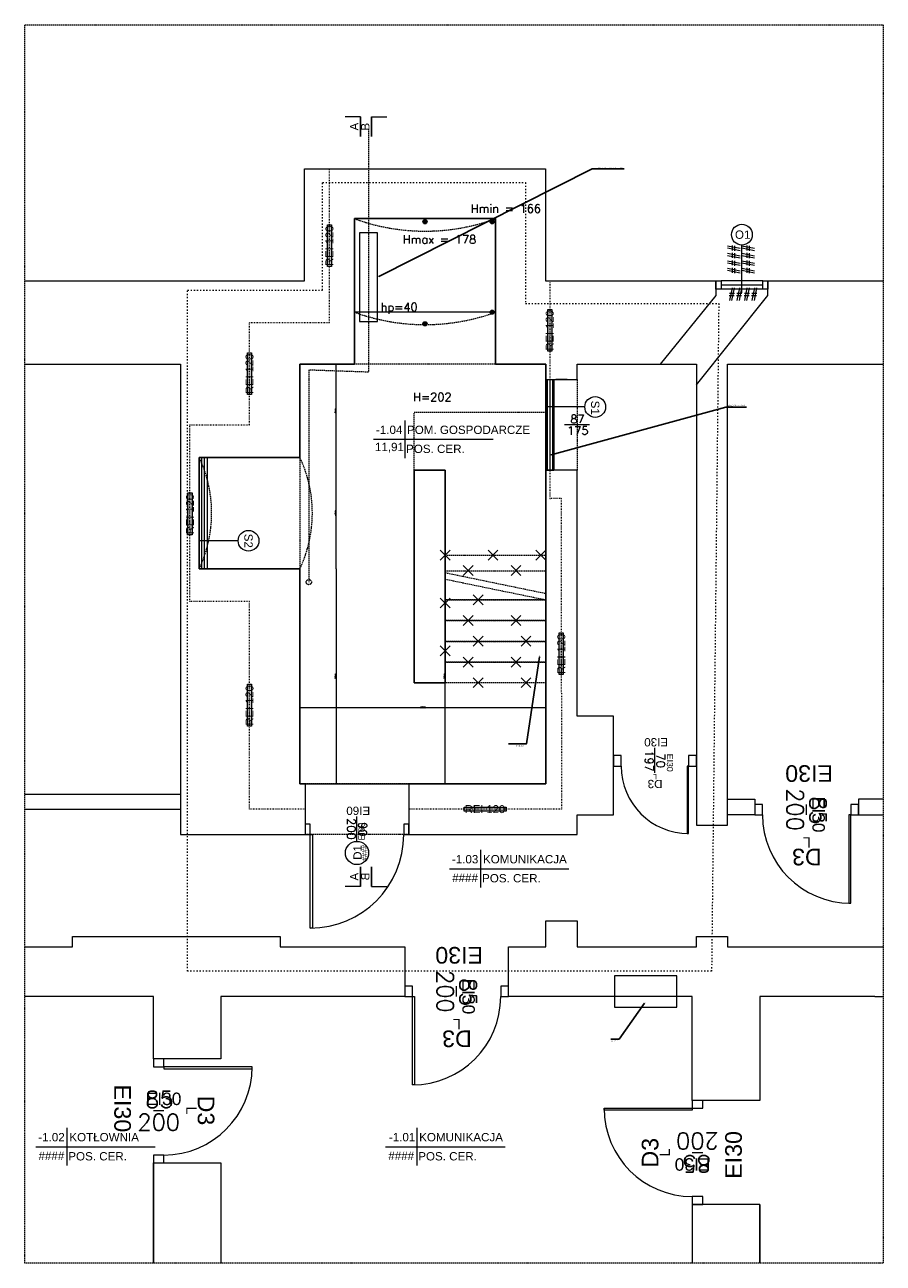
# Model space of a CAD drawing. Header units: centimetres. Extents: x -21702 to 25696, y -49270 to 6198.
# Tile 7 of 8: x 17426 to 25696, y -19465 to -7541. Entities that reach past the tile are written whole.
import ezdxf

# ---------------------------------------------------------------- set-up
doc = ezdxf.new("R2010")
doc.units = ezdxf.units.CM
doc.linetypes.add('DASHED', pattern=[19.05, 12.7, -6.35])
doc.linetypes.add('ISO03W100', pattern=[30, 12, -18])
doc.layers.get('0').update_dxf_attribs({"lineweight": 13})
doc.layers.add('!_NIEDRUKOWALNE', color=213, linetype='Continuous', lineweight=13, plot=False)
doc.layers.add('A_POWIERZCHNIE', color=142, linetype='Continuous', lineweight=13, plot=False)
for name, color, linetype, lineweight, true_color in [('0_ZAKRES_OPRACOWANIA', 7, 'DASHED', 35, 0x01bfff), ('A_WYBURZENIA', 7, 'DASHED', 13, 0x838383), ('INW_DRZWI', 7, 'Continuous', 13, 0x838383), ('INW_NIEWIDOCZNE', 7, 'DASHED', 5, 0x838383), ('INW_OPIS', 7, 'Continuous', 13, 0x838383), ('INW_OPIS_STOLARKA_DRZWIOWA', 7, 'Continuous', 13, 0x838383), ('INW_OPIS_STOLARKA_OKIENNA', 7, 'Continuous', 13, 0x838383), ('INW_WIDOKOWE', 7, 'Continuous', 13, 0x838383), ('INW_ŚCIANY  DZIAŁOWE', 7, 'Continuous', 35, 0x838383), ('INW_ŚCIANY KONSTRUKCYJNE', 7, 'Continuous', 70, 0x838383), ('PPOŻ_GRANICA STREFY', 7, 'Continuous', 13, 0xcc0403), ('S_WODA', 4, 'DASHED', 50, 0x00ffff)]:
    doc.layers.add(name, color=color, linetype=linetype, lineweight=lineweight, true_color=true_color)
for name, color, linetype, lineweight in [('A_DRZWI', 3, 'Continuous', 13), ('A_IZOLACJA TERMICZNA_WYPEŁNIENIE', 31, 'BATTING', 5), ('A_NIEWIDOCZNE', 166, 'DASHED', 5), ('A_OPIS', 241, 'Continuous', 13), ('A_OPIS_STOLARKA_DRZWIOWA', 241, 'Continuous', 13), ('A_WYMIARY WEWNĘTRZNE', 183, 'Continuous', 13), ('A_ŚCIANY  DZIAŁOWE', 231, 'Continuous', 35), ('A_ŚCIANY KONSTRUKCYJNE', 5, 'Continuous', 70), ('IE_SYMBOLE', 10, 'Continuous', 13), ('X_WIPEOUT', 252, 'Continuous', 5)]:
    doc.layers.add(name, color=color, linetype=linetype, lineweight=lineweight)
doc.styles.add('100 ROMANS', font='ROMANS.shx', dxfattribs={"width": 0.7, "height": 16})
doc.styles.add('1_50', font='arial.ttf')
doc.styles.add('50', font='romans__.ttf')
doc.styles.add('Millimeter Small', font='arial.ttf')
doc.linetypes.add('BATTING', pattern='A,0.00254,-2.54,[134,ltypeshp.shx,S=2.54,R=0,X=-2.54,Y=0],-5.08,[134,ltypeshp.shx,S=2.54,R=180,X=2.54,Y=0],-2.54', length=10.16254)

# ---------------------------------------------------------------- blocks, each defined once
blk = doc.blocks.new('_ArchTick')
at = {"color": 0, "linetype": 'ByBlock', "const_width": 0.15}
blk.add_lwpolyline([(-0.5, -0.5), (0.5, 0.5)], dxfattribs=at)

msp = doc.modelspace()

# ---------------------------------------------------------------- hatches: boundary and pattern name
at = {"layer": 'INW_OPIS', "lineweight": 18, "true_color": 0xe4e4e4}
for points in [[(21300, -9438), (21300, -9437), (21300, -9437), (21300, -9436), (21300, -9435), (21300, -9435), (21300, -9434), (21300, -9433), (21300, -9433), (21299, -9432), (21299, -9431), (21299, -9431), (21299, -9430), (21298, -9429), (21298, -9429), (21298, -9428), (21297, -9428), (21297, -9427), (21297, -9426), (21296, -9426), (21296, -9425), (21295, -9425), (21295, -9424), (21294, -9424), (21294, -9423), (21293, -9423), (21293, -9423), (21292, -9422), (21292, -9422), (21291, -9421), (21291, -9421), (21290, -9421), (21289, -9420), (21289, -9420), (21288, -9420), (21288, -9419), (21287, -9419), (21286, -9419), (21286, -9419), (21285, -9419), (21284, -9419), (21284, -9418), (21283, -9418), (21282, -9418), (21282, -9418), (21281, -9418), (21280, -9418), (21280, -9418), (21279, -9418), (21278, -9418), (21277, -9418), (21277, -9419), (21276, -9419), (21275, -9419), (21275, -9419), (21274, -9419), (21274, -9419), (21273, -9420), (21272, -9420), (21272, -9420), (21271, -9421), (21270, -9421), (21270, -9421), (21269, -9422), (21269, -9422), (21268, -9423), (21268, -9423), (21267, -9423), (21267, -9424), (21266, -9424), (21266, -9425), (21265, -9425), (21265, -9426), (21264, -9426), (21264, -9427), (21264, -9428), (21263, -9428), (21263, -9429), (21263, -9429), (21262, -9430), (21262, -9431), (21262, -9431), (21262, -9432), (21261, -9433), (21261, -9433), (21261, -9434), (21261, -9435), (21261, -9435), (21261, -9436), (21261, -9437), (21261, -9437), (21261, -9438), (21261, -9439), (21261, -9439), (21261, -9440), (21261, -9441), (21261, -9441), (21261, -9442), (21261, -9443), (21261, -9443), (21262, -9444), (21262, -9445), (21262, -9445), (21262, -9446), (21263, -9447), (21263, -9447), (21263, -9448), (21264, -9448), (21264, -9449), (21264, -9450), (21265, -9450), (21265, -9451), (21266, -9451), (21266, -9452), (21267, -9452), (21267, -9453), (21268, -9453), (21268, -9454), (21269, -9454), (21269, -9454), (21270, -9455), (21270, -9455), (21271, -9455), (21272, -9456), (21272, -9456), (21273, -9456), (21274, -9457), (21274, -9457), (21275, -9457), (21275, -9457), (21276, -9457), (21277, -9458), (21277, -9458), (21278, -9458), (21279, -9458), (21280, -9458), (21280, -9458), (21281, -9458), (21282, -9458), (21282, -9458), (21283, -9458), (21284, -9458), (21284, -9458), (21285, -9457), (21286, -9457), (21286, -9457), (21287, -9457), (21288, -9457), (21288, -9456), (21289, -9456), (21289, -9456), (21290, -9455), (21291, -9455), (21291, -9455), (21292, -9454), (21292, -9454), (21293, -9454), (21293, -9453), (21294, -9453), (21294, -9452), (21295, -9452), (21295, -9451), (21296, -9451), (21296, -9450), (21297, -9450), (21297, -9449), (21297, -9448), (21298, -9448), (21298, -9447), (21298, -9447), (21299, -9446), (21299, -9445), (21299, -9445), (21299, -9444), (21300, -9443), (21300, -9443), (21300, -9442), (21300, -9441), (21300, -9441), (21300, -9440), (21300, -9439), (21300, -9439)], [(21948, -9438), (21948, -9437), (21948, -9437), (21948, -9436), (21948, -9435), (21948, -9435), (21947, -9434), (21947, -9433), (21947, -9433), (21947, -9432), (21947, -9431), (21946, -9431), (21946, -9430), (21946, -9429), (21946, -9429), (21945, -9428), (21945, -9428), (21944, -9427), (21944, -9426), (21944, -9426), (21943, -9425), (21943, -9425), (21942, -9424), (21942, -9424), (21941, -9423), (21941, -9423), (21940, -9423), (21940, -9422), (21939, -9422), (21939, -9421), (21938, -9421), (21937, -9421), (21937, -9420), (21936, -9420), (21936, -9420), (21935, -9419), (21934, -9419), (21934, -9419), (21933, -9419), (21932, -9419), (21932, -9419), (21931, -9418), (21930, -9418), (21930, -9418), (21929, -9418), (21928, -9418), (21928, -9418), (21927, -9418), (21926, -9418), (21926, -9418), (21925, -9418), (21924, -9419), (21924, -9419), (21923, -9419), (21922, -9419), (21922, -9419), (21921, -9419), (21920, -9420), (21920, -9420), (21919, -9420), (21918, -9421), (21918, -9421), (21917, -9421), (21917, -9422), (21916, -9422), (21916, -9423), (21915, -9423), (21915, -9423), (21914, -9424), (21914, -9424), (21913, -9425), (21913, -9425), (21912, -9426), (21912, -9426), (21911, -9427), (21911, -9428), (21911, -9428), (21910, -9429), (21910, -9429), (21910, -9430), (21910, -9431), (21909, -9431), (21909, -9432), (21909, -9433), (21909, -9433), (21909, -9434), (21908, -9435), (21908, -9435), (21908, -9436), (21908, -9437), (21908, -9437), (21908, -9438), (21908, -9439), (21908, -9439), (21908, -9440), (21908, -9441), (21908, -9441), (21909, -9442), (21909, -9443), (21909, -9443), (21909, -9444), (21909, -9445), (21910, -9445), (21910, -9446), (21910, -9447), (21910, -9447), (21911, -9448), (21911, -9448), (21911, -9449), (21912, -9450), (21912, -9450), (21913, -9451), (21913, -9451), (21914, -9452), (21914, -9452), (21915, -9453), (21915, -9453), (21916, -9454), (21916, -9454), (21917, -9454), (21917, -9455), (21918, -9455), (21918, -9455), (21919, -9456), (21920, -9456), (21920, -9456), (21921, -9457), (21922, -9457), (21922, -9457), (21923, -9457), (21924, -9457), (21924, -9458), (21925, -9458), (21926, -9458), (21926, -9458), (21927, -9458), (21928, -9458), (21928, -9458), (21929, -9458), (21930, -9458), (21930, -9458), (21931, -9458), (21932, -9458), (21932, -9457), (21933, -9457), (21934, -9457), (21934, -9457), (21935, -9457), (21936, -9456), (21936, -9456), (21937, -9456), (21937, -9455), (21938, -9455), (21939, -9455), (21939, -9454), (21940, -9454), (21940, -9454), (21941, -9453), (21941, -9453), (21942, -9452), (21942, -9452), (21943, -9451), (21943, -9451), (21944, -9450), (21944, -9450), (21944, -9449), (21945, -9448), (21945, -9448), (21946, -9447), (21946, -9447), (21946, -9446), (21946, -9445), (21947, -9445), (21947, -9444), (21947, -9443), (21947, -9443), (21947, -9442), (21948, -9441), (21948, -9441), (21948, -9440), (21948, -9439), (21948, -9439)], [(21948, -10308), (21948, -10307), (21948, -10306), (21948, -10306), (21948, -10305), (21948, -10304), (21947, -10304), (21947, -10303), (21947, -10302), (21947, -10302), (21947, -10301), (21946, -10300), (21946, -10300), (21946, -10299), (21946, -10298), (21945, -10298), (21945, -10297), (21944, -10297), (21944, -10296), (21944, -10296), (21943, -10295), (21943, -10295), (21942, -10294), (21942, -10294), (21941, -10293), (21941, -10293), (21940, -10292), (21940, -10292), (21939, -10291), (21939, -10291), (21938, -10291), (21937, -10290), (21937, -10290), (21936, -10290), (21936, -10289), (21935, -10289), (21934, -10289), (21934, -10289), (21933, -10289), (21932, -10288), (21932, -10288), (21931, -10288), (21930, -10288), (21930, -10288), (21929, -10288), (21928, -10288), (21928, -10288), (21927, -10288), (21926, -10288), (21926, -10288), (21925, -10288), (21924, -10288), (21924, -10288), (21923, -10289), (21922, -10289), (21922, -10289), (21921, -10289), (21920, -10289), (21920, -10290), (21919, -10290), (21918, -10290), (21918, -10291), (21917, -10291), (21917, -10291), (21916, -10292), (21916, -10292), (21915, -10293), (21915, -10293), (21914, -10294), (21914, -10294), (21913, -10295), (21913, -10295), (21912, -10296), (21912, -10296), (21911, -10297), (21911, -10297), (21911, -10298), (21910, -10298), (21910, -10299), (21910, -10300), (21910, -10300), (21909, -10301), (21909, -10302), (21909, -10302), (21909, -10303), (21909, -10304), (21908, -10304), (21908, -10305), (21908, -10306), (21908, -10306), (21908, -10307), (21908, -10308), (21908, -10308), (21908, -10309), (21908, -10310), (21908, -10310), (21908, -10311), (21909, -10312), (21909, -10312), (21909, -10313), (21909, -10314), (21909, -10314), (21910, -10315), (21910, -10316), (21910, -10316), (21910, -10317), (21911, -10318), (21911, -10318), (21911, -10319), (21912, -10319), (21912, -10320), (21913, -10320), (21913, -10321), (21914, -10321), (21914, -10322), (21915, -10322), (21915, -10323), (21916, -10323), (21916, -10324), (21917, -10324), (21917, -10324), (21918, -10325), (21918, -10325), (21919, -10325), (21920, -10326), (21920, -10326), (21921, -10326), (21922, -10326), (21922, -10327), (21923, -10327), (21924, -10327), (21924, -10327), (21925, -10327), (21926, -10327), (21926, -10327), (21927, -10328), (21928, -10328), (21928, -10328), (21929, -10328), (21930, -10327), (21930, -10327), (21931, -10327), (21932, -10327), (21932, -10327), (21933, -10327), (21934, -10327), (21934, -10326), (21935, -10326), (21936, -10326), (21936, -10326), (21937, -10325), (21937, -10325), (21938, -10325), (21939, -10324), (21939, -10324), (21940, -10324), (21940, -10323), (21941, -10323), (21941, -10322), (21942, -10322), (21942, -10321), (21943, -10321), (21943, -10320), (21944, -10320), (21944, -10319), (21944, -10319), (21945, -10318), (21945, -10318), (21946, -10317), (21946, -10316), (21946, -10316), (21946, -10315), (21947, -10314), (21947, -10314), (21947, -10313), (21947, -10312), (21947, -10312), (21948, -10311), (21948, -10310), (21948, -10310), (21948, -10309), (21948, -10308)], [(21300, -10420), (21300, -10420), (21300, -10419), (21300, -10418), (21300, -10418), (21300, -10417), (21300, -10416), (21300, -10416), (21300, -10415), (21299, -10414), (21299, -10414), (21299, -10413), (21299, -10412), (21298, -10412), (21298, -10411), (21298, -10411), (21297, -10410), (21297, -10409), (21297, -10409), (21296, -10408), (21296, -10408), (21295, -10407), (21295, -10407), (21294, -10406), (21294, -10406), (21293, -10405), (21293, -10405), (21292, -10405), (21292, -10404), (21291, -10404), (21291, -10403), (21290, -10403), (21289, -10403), (21289, -10402), (21288, -10402), (21288, -10402), (21287, -10402), (21286, -10401), (21286, -10401), (21285, -10401), (21284, -10401), (21284, -10401), (21283, -10401), (21282, -10401), (21282, -10401), (21281, -10401), (21280, -10401), (21280, -10401), (21279, -10401), (21278, -10401), (21277, -10401), (21277, -10401), (21276, -10401), (21275, -10401), (21275, -10401), (21274, -10402), (21274, -10402), (21273, -10402), (21272, -10402), (21272, -10403), (21271, -10403), (21270, -10403), (21270, -10404), (21269, -10404), (21269, -10405), (21268, -10405), (21268, -10405), (21267, -10406), (21267, -10406), (21266, -10407), (21266, -10407), (21265, -10408), (21265, -10408), (21264, -10409), (21264, -10409), (21264, -10410), (21263, -10411), (21263, -10411), (21263, -10412), (21262, -10412), (21262, -10413), (21262, -10414), (21262, -10414), (21261, -10415), (21261, -10416), (21261, -10416), (21261, -10417), (21261, -10418), (21261, -10418), (21261, -10419), (21261, -10420), (21261, -10420), (21261, -10421), (21261, -10422), (21261, -10422), (21261, -10423), (21261, -10424), (21261, -10425), (21261, -10425), (21261, -10426), (21262, -10427), (21262, -10427), (21262, -10428), (21262, -10428), (21263, -10429), (21263, -10430), (21263, -10430), (21264, -10431), (21264, -10431), (21264, -10432), (21265, -10433), (21265, -10433), (21266, -10434), (21266, -10434), (21267, -10435), (21267, -10435), (21268, -10436), (21268, -10436), (21269, -10436), (21269, -10437), (21270, -10437), (21270, -10438), (21271, -10438), (21272, -10438), (21272, -10438), (21273, -10439), (21274, -10439), (21274, -10439), (21275, -10439), (21275, -10440), (21276, -10440), (21277, -10440), (21277, -10440), (21278, -10440), (21279, -10440), (21280, -10440), (21280, -10440), (21281, -10440), (21282, -10440), (21282, -10440), (21283, -10440), (21284, -10440), (21284, -10440), (21285, -10440), (21286, -10440), (21286, -10439), (21287, -10439), (21288, -10439), (21288, -10439), (21289, -10438), (21289, -10438), (21290, -10438), (21291, -10438), (21291, -10437), (21292, -10437), (21292, -10436), (21293, -10436), (21293, -10436), (21294, -10435), (21294, -10435), (21295, -10434), (21295, -10434), (21296, -10433), (21296, -10433), (21297, -10432), (21297, -10431), (21297, -10431), (21298, -10430), (21298, -10430), (21298, -10429), (21299, -10428), (21299, -10428), (21299, -10427), (21299, -10427), (21300, -10426), (21300, -10425), (21300, -10425), (21300, -10424), (21300, -10423), (21300, -10422), (21300, -10422), (21300, -10421)]]:
    msp.add_hatch(color=254, dxfattribs=at).paths.add_polyline_path(points, flags=0)
at = {"layer": 'X_WIPEOUT', "lineweight": 18, "true_color": 0xffffff}
for points in [[(20380, -9466), (20341, -9466), (20341, -9869), (20380, -9869)], [(22503, -10281), (22463, -10281), (22463, -10684), (22503, -10684)], [(19610, -10699), (19571, -10699), (19571, -11102), (19610, -11102)], [(19038, -12049), (18998, -12049), (18998, -12452), (19038, -12452)], [(22613, -13395), (22574, -13395), (22574, -13798), (22613, -13798)], [(19610, -13891), (19571, -13891), (19571, -14294), (19610, -14294)], [(22062, -15112), (22062, -15073), (21659, -15073), (21659, -15112)]]:
    msp.add_hatch(color=7, dxfattribs=at).paths.add_polyline_path(points, flags=0)

# ---------------------------------------------------------------- linework, layer by layer
at = {"layer": '!_NIEDRUKOWALNE', "lineweight": 18}
for p, q in [((22652, -10958), (22540, -10958)), ((22652, -11828), (22540, -11828))]:
    msp.add_line(p, q, dxfattribs=at)
at = {"layer": '!_NIEDRUKOWALNE', "color": 254, "lineweight": 18, "true_color": 0xe4e4e4}
for p in [(19186, -11708), (19106, -11758)]:
    msp.add_line(p, (19106, -11708), dxfattribs=at)
at = {"color": 0, "linetype": 'ByBlock', "lineweight": 18}
for p, q in [((20660, -8428), (20511, -8428)), ((20660, -8428), (20660, -8616)), ((20660, -8616), (20660, -8428)), ((20766, -8428), (20766, -8616)), ((20766, -8616), (20766, -8428)), ((20766, -8428), (20915, -8428)), ((24084, -10008), (24134, -10008)), ((24084, -10088), (24084, -10008)), ((24534, -10008), (24134, -10008)), ((24134, -10008), (24134, -10088)), ((24534, -10008), (24584, -10008)), ((24534, -10088), (24534, -10008)), ((24584, -10008), (24584, -10088)), ((24134, -10088), (24084, -10088)), ((24534, -10048), (24134, -10048)), ((24534, -10088), (24134, -10088)), ((24584, -10088), (24534, -10088)), ((22821, -11221), (22446, -11221)), ((19481, -12509), (19106, -12509)), ((21523, -12695), (21428, -12600)), ((21523, -12600), (21428, -12695)), ((21984, -12695), (21889, -12600)), ((21984, -12600), (21889, -12695)), ((22444, -12695), (22350, -12600)), ((22444, -12600), (22350, -12695)), ((21744, -12843), (21649, -12748)), ((21744, -12748), (21649, -12843)), ((22205, -12843), (22110, -12748)), ((22205, -12748), (22110, -12843)), ((21428, -13156), (21523, -13061)), ((21523, -13156), (21428, -13061)), ((21841, -13125), (21746, -13030)), ((21841, -13030), (21746, -13125)), ((21744, -13325), (21649, -13230)), ((21744, -13230), (21649, -13325)), ((22205, -13325), (22110, -13230)), ((22205, -13230), (22110, -13325)), ((21841, -13523), (21746, -13428)), ((21841, -13428), (21746, -13523)), ((22302, -13523), (22207, -13428)), ((22302, -13428), (22207, -13523)), ((21428, -13616), (21523, -13522)), ((21523, -13616), (21428, -13522)), ((21744, -13725), (21649, -13630)), ((21744, -13630), (21649, -13725)), ((22205, -13725), (22110, -13630)), ((22205, -13630), (22110, -13725)), ((21841, -13923), (21746, -13828)), ((21841, -13828), (21746, -13923)), ((22302, -13923), (22207, -13828)), ((22302, -13828), (22207, -13923)), ((23171, -14578), (23096, -14578)), ((23096, -14578), (23096, -14678)), ((23171, -14678), (23171, -14578)), ((23896, -14578), (23821, -14578)), ((23821, -14578), (23821, -14678)), ((23896, -14678), (23896, -14578)), ((23096, -14678), (23171, -14678)), ((23821, -14678), (23806, -14678)), ((23806, -14678), (23806, -15328)), ((23821, -15328), (23821, -14678)), ((23821, -14678), (23896, -14678)), ((24532, -15048), (24457, -15048)), ((24457, -15048), (24457, -15148)), ((24532, -15148), (24532, -15048)), ((25457, -15048), (25382, -15048)), ((25382, -15048), (25382, -15148)), ((25457, -15148), (25457, -15048)), ((20176, -15238), (20126, -15238)), ((20126, -15238), (20126, -15338)), ((20176, -15338), (20176, -15238)), ((21126, -15238), (21076, -15238)), ((21076, -15238), (21076, -15338)), ((21126, -15338), (21126, -15238)), ((24457, -15148), (24532, -15148)), ((25382, -15148), (25363, -15148)), ((25363, -15148), (25363, -15998)), ((25382, -15998), (25382, -15148)), ((25382, -15148), (25457, -15148)), ((20126, -15338), (20176, -15338)), ((20176, -15338), (20196, -15338)), ((20176, -16238), (20176, -15338)), ((20196, -15338), (20196, -16238)), ((21076, -15338), (21126, -15338)), ((23806, -15328), (23821, -15328)), ((20660, -15838), (20660, -15649)), ((20660, -15649), (20660, -15838)), ((20766, -15838), (20766, -15649)), ((20766, -15649), (20766, -15838)), ((20660, -15838), (20511, -15838)), ((20766, -15838), (20915, -15838)), ((25363, -15998), (25382, -15998)), ((20196, -16238), (20176, -16238)), ((21161, -16798), (21086, -16798)), ((21086, -16798), (21086, -16898)), ((21161, -16898), (21161, -16798)), ((22086, -16798), (22011, -16798)), ((22011, -16798), (22011, -16898)), ((22086, -16898), (22086, -16798)), ((21086, -16898), (21161, -16898)), ((21161, -16898), (21179, -16898)), ((21161, -17748), (21161, -16898)), ((21179, -16898), (21179, -17748)), ((22011, -16898), (22086, -16898)), ((18766, -17498), (18666, -17498)), ((18666, -17498), (18666, -17573)), ((18766, -17573), (18766, -17498)), ((18666, -17573), (18766, -17573)), ((18766, -17573), (18766, -17592)), ((19616, -17573), (18766, -17573)), ((18766, -17592), (19616, -17592)), ((19616, -17592), (19616, -17573)), ((21179, -17748), (21161, -17748)), ((23006, -17992), (23006, -17973)), ((23006, -17973), (23856, -17973)), ((23856, -17992), (23006, -17992)), ((23856, -17898), (23856, -17973)), ((23956, -17898), (23856, -17898)), ((23856, -17973), (23856, -17992)), ((23856, -17973), (23956, -17973)), ((23956, -17973), (23956, -17898)), ((18766, -18423), (18666, -18423)), ((18666, -18423), (18666, -18498)), ((18766, -18498), (18766, -18423)), ((18666, -18498), (18766, -18498)), ((23856, -18823), (23856, -18898)), ((23956, -18823), (23856, -18823)), ((23956, -18898), (23956, -18823)), ((23856, -18898), (23956, -18898))]:
    msp.add_line(p, q, dxfattribs=at)
at = {"color": 0, "linetype": 'Continuous', "lineweight": 18}
for p, q in [((21086, -11352), (21086, -11713)), ((20785, -11532), (21937, -11532)), ((21817, -15486), (21817, -15847)), ((21516, -15667), (22668, -15667)), ((17832, -18162), (17832, -18523)), ((21202, -18162), (21202, -18523)), ((17531, -18343), (18683, -18343)), ((20901, -18343), (22053, -18343))]:
    msp.add_line(p, q, dxfattribs=at)
at = {"color": 0, "linetype": 'ByBlock', "lineweight": 18}
for centre in [(22921, -11221), (19581, -12509)]:
    msp.add_circle(centre, 100, dxfattribs=at)
for centre, radius, start, end in [((23821, -14678), 650, 180, 270), ((25382, -15148), 850, 180, 270), ((20176, -15338), 900, 270, 0), ((21161, -16898), 850, 270, 0), ((18766, -17573), 850, 270, 0), ((23856, -17973), 850, 180, 270)]:
    msp.add_arc(centre, radius, start, end, dxfattribs=at)
at = {"layer": '0_ZAKRES_OPRACOWANIA', "color": 254, "linetype": 'ISO03W100', "lineweight": 18, "true_color": 0xe4e4e4}
for p, q in [((20295, -10096), (20295, -9061)), ((20295, -9061), (22249, -9061)), ((22249, -9061), (22249, -10225)), ((18994, -16654), (18994, -10096)), ((18994, -10096), (20295, -10096)), ((22249, -10225), (24111, -10225)), ((24111, -10225), (24042, -16654)), ((24042, -16654), (18994, -16654))]:
    msp.add_line(p, q, dxfattribs=at)
at = {"layer": 'A_IZOLACJA TERMICZNA_WYPEŁNIENIE', "color": 254, "lineweight": 18, "ltscale": 0.25, "true_color": 0xe4e4e4}
msp.add_line((22483, -10958), (22483, -11828), dxfattribs=at)
at = {"layer": 'A_IZOLACJA TERMICZNA_WYPEŁNIENIE', "color": 254, "lineweight": 18, "ltscale": 0.24, "true_color": 0xe4e4e4}
msp.add_line((19131, -12778), (19131, -11708), dxfattribs=at)
at = {"layer": 'A_NIEWIDOCZNE', "color": 254, "lineweight": 18, "true_color": 0xe4e4e4}
for p, q in [((17426, -7541), (25696, -7541)), ((17426, -19465), (17426, -7541)), ((25696, -7541), (25696, -19465)), ((21126, -14848), (20126, -14848)), ((21126, -15338), (20126, -15338)), ((25696, -19465), (17426, -19465))]:
    msp.add_line(p, q, dxfattribs=at)
at = {"layer": 'A_OPIS', "color": 254, "linetype": 'ByBlock', "lineweight": -2, "true_color": 0xe4e4e4}
for points in [[(20836, -9966), (22891, -8928), (22891, -8928), (22910, -8928)], [(22910, -8928), (23200, -8928)], [(22498, -11682), (24178, -11222), (24178, -11222), (24197, -11222)], [(24197, -11222), (24379, -11222)], [(22385, -13625), (22259, -14464), (22239, -14464)], [(22239, -14464), (22087, -14464)]]:
    msp.add_lwpolyline(points, dxfattribs=at)
at = {"layer": 'A_OPIS', "color": 254, "lineweight": 18, "true_color": 0xe4e4e4}
for points in [[(20837, -9968), (20822, -9972), (20834, -9963)], [(22498, -11685), (22483, -11686), (22497, -11680)], [(22383, -13625), (22388, -13610), (22388, -13625)]]:
    msp.add_solid(points, dxfattribs=at)
at = {"layer": 'A_OPIS_STOLARKA_DRZWIOWA', "lineweight": 18}
msp.add_line((20626, -15403), (20626, -15163), dxfattribs=at)
msp.add_circle((20626, -15515), 112, dxfattribs=at)
at = {"layer": 'A_POWIERZCHNIE', "color": 254, "lineweight": 18, "true_color": 0xe4e4e4}
for p, q in [((21961, -9408), (20601, -9408)), ((20601, -9408), (20601, -10808)), ((21961, -10808), (21961, -9408)), ((20601, -10808), (20076, -10808)), ((20076, -10808), (20076, -11708)), ((22446, -10808), (21961, -10808)), ((22446, -14848), (22446, -10808)), ((20076, -11708), (19106, -11708)), ((19106, -11708), (19106, -12778)), ((21176, -11828), (21476, -11828)), ((21176, -13878), (21176, -11828)), ((21476, -11828), (21476, -13878)), ((19106, -12778), (20076, -12778)), ((20076, -12778), (20076, -14848)), ((21476, -13878), (21176, -13878)), ((20076, -14848), (22446, -14848))]:
    msp.add_line(p, q, dxfattribs=at)
at = {"layer": 'A_WYBURZENIA', "color": 254, "lineweight": 18, "true_color": 0xe4e4e4}
for p, q in [((21476, -12648), (22446, -12648)), ((21476, -12798), (22446, -12798)), ((21476, -12816), (22446, -13016)), ((21476, -12878), (22446, -13078)), ((21476, -13078), (21476, -12878)), ((22446, -13078), (21476, -13078)), ((21476, -13078), (22446, -13078)), ((21476, -13278), (21476, -13078)), ((22446, -13078), (22446, -13278)), ((22446, -13278), (21476, -13278)), ((21476, -13278), (22446, -13278)), ((21476, -13478), (21476, -13278)), ((22446, -13278), (22446, -13478)), ((22446, -13478), (21476, -13478)), ((21476, -13478), (22446, -13478)), ((21476, -13678), (21476, -13478)), ((22446, -13478), (22446, -13678)), ((22446, -13678), (21476, -13678)), ((21476, -13678), (22446, -13678)), ((21476, -13878), (21476, -13678)), ((22446, -13678), (22446, -13878)), ((22446, -13878), (21476, -13878))]:
    msp.add_line(p, q, dxfattribs=at)
at = {"layer": 'A_WYMIARY WEWNĘTRZNE', "color": 254, "lineweight": 18, "true_color": 0xe4e4e4}
for p, q in [((20422, -10808), (20428, -10808)), ((20426, -11708), (20426, -10808)), ((20422, -11708), (20428, -11708)), ((20422, -11708), (20428, -11708)), ((20426, -12778), (20426, -11708)), ((20422, -12778), (20428, -12778)), ((20422, -12778), (20428, -12778)), ((20426, -12778), (20426, -14848)), ((21472, -12778), (21478, -12778)), ((21476, -14848), (21476, -12778)), ((22446, -14119), (20075, -14119)), ((20076, -14119), (20076, -14117)), ((22446, -14119), (22446, -14117)), ((20422, -14848), (20428, -14848)), ((21472, -14848), (21478, -14848))]:
    msp.add_line(p, q, dxfattribs=at)
at = {"layer": 'A_ŚCIANY  DZIAŁOWE', "color": 254, "lineweight": 18, "true_color": 0xe4e4e4}
for p, q in [((22446, -10958), (22521, -10958)), ((22446, -10958), (22446, -11828)), ((22458, -10958), (22458, -11828)), ((22508, -10958), (22508, -11828)), ((22521, -10958), (22521, -11828)), ((19156, -12778), (19156, -11708)), ((19186, -12778), (19186, -11708)), ((22446, -11828), (22521, -11828))]:
    msp.add_line(p, q, dxfattribs=at)
at = {"layer": 'A_ŚCIANY KONSTRUKCYJNE', "color": 254, "lineweight": 18, "true_color": 0xe4e4e4}
for p, q in [((20126, -14848), (20126, -15338)), ((21126, -14848), (21126, -15338))]:
    msp.add_line(p, q, dxfattribs=at)
at = {"layer": 'Defpoints', "lineweight": 18}
for p, q in [((24957, -15148), (24957, -15048)), ((21586, -16898), (21586, -16798)), ((18766, -17998), (18666, -17998)), ((23856, -18398), (23956, -18398))]:
    msp.add_line(p, q, dxfattribs=at)
at = {"layer": 'IE_SYMBOLE', "color": 254, "lineweight": 18, "true_color": 0xe4e4e4}
for p, q in [((23706, -16698), (23106, -16698)), ((23106, -16698), (23106, -16998)), ((23706, -16998), (23706, -16698)), ((23106, -16998), (23706, -16998))]:
    msp.add_line(p, q, dxfattribs=at)
at = {"layer": 'INW_NIEWIDOCZNE', "color": 254, "lineweight": 18, "true_color": 0xe4e4e4}
for p, q in [((21961, -10808), (20601, -10808)), ((22446, -10958), (22446, -11353)), ((22746, -10958), (22746, -11828)), ((21176, -11828), (21176, -11273)), ((22447, -11273), (21177, -11273)), ((22446, -11353), (22446, -11828)), ((20076, -11708), (20076, -12778))]:
    msp.add_line(p, q, dxfattribs=at)
for centre, radius, start, end in [((21281, -7541), 1987, 249.984, 290.016), ((21281, -8441), 1987, 249.984, 290.016), ((17973, -12243), 1253, 334.7157, 25.2843), ((18943, -12243), 1253, 334.7157, 25.2843)]:
    msp.add_arc(centre, radius, start, end, dxfattribs=at)
at = {"layer": 'INW_OPIS', "color": 254, "linetype": 'ByBlock', "lineweight": -2, "true_color": 0xe4e4e4}
for points in [[(23397, -16960), (23151, -17307), (23151, -17307)], [(23151, -17307), (23072, -17307)]]:
    msp.add_lwpolyline(points, dxfattribs=at)
at = {"layer": 'INW_OPIS', "color": 254, "lineweight": 18, "true_color": 0xe4e4e4}
for centre in [(21281, -9438), (21928, -9438), (21928, -10308), (21281, -10420)]:
    msp.add_circle(centre, 19.8, dxfattribs=at)
msp.add_solid([(23395, -16959), (23406, -16948), (23399, -16961)], dxfattribs=at)
at = {"layer": 'INW_OPIS_STOLARKA_DRZWIOWA', "lineweight": 18}
for p, q in [((22866, -11393), (22626, -11393)), ((23496, -14743), (23496, -14503))]:
    msp.add_line(p, q, dxfattribs=at)
at = {"layer": 'INW_OPIS_STOLARKA_OKIENNA', "lineweight": 18}
msp.add_line((24334, -10122), (24334, -9662), dxfattribs=at)
msp.add_circle((24334, -9562), 100, dxfattribs=at)
at = {"layer": 'INW_WIDOKOWE', "color": 254, "lineweight": 18, "true_color": 0xe4e4e4}
for p, q in [((21961, -10308), (20601, -10308)), ((23546, -10808), (23896, -10808)), ((23896, -10808), (23896, -11008))]:
    msp.add_line(p, q, dxfattribs=at)
at = {"layer": 'INW_ŚCIANY  DZIAŁOWE', "color": 254, "lineweight": 18, "true_color": 0xe4e4e4}
for p, q in [((17426, -14948), (18926, -14948)), ((18926, -14948), (18926, -15098)), ((24196, -14998), (24457, -14998)), ((24457, -14998), (24457, -15148)), ((25696, -14998), (25457, -14998)), ((25457, -14998), (25457, -15148)), ((18926, -15098), (17426, -15098)), ((24457, -15148), (24196, -15148)), ((25457, -15148), (25696, -15148))]:
    msp.add_line(p, q, dxfattribs=at)
at = {"layer": 'INW_ŚCIANY KONSTRUKCYJNE', "color": 254, "lineweight": 18, "true_color": 0xe4e4e4}
for p, q in [((20121, -10008), (20121, -8928)), ((20121, -8928), (22441, -8928)), ((22441, -8928), (22441, -10008)), ((20601, -10808), (20601, -9408)), ((20601, -9408), (21961, -9408)), ((21961, -9408), (21961, -10808)), ((17426, -10008), (20121, -10008)), ((22441, -10008), (24084, -10008)), ((24084, -10008), (24084, -10147)), ((24584, -10147), (24584, -10008)), ((24584, -10008), (25696, -10008)), ((24084, -10147), (23546, -10808)), ((23896, -11008), (24584, -10147)), ((17426, -10808), (18926, -10808)), ((18926, -10808), (18926, -15338)), ((20076, -11708), (20076, -10808)), ((20076, -10808), (20601, -10808)), ((21961, -10808), (22446, -10808)), ((22446, -10808), (22446, -10958)), ((22746, -10958), (22746, -10808)), ((22746, -10808), (23546, -10808)), ((24196, -15248), (24196, -10808)), ((24196, -10808), (25696, -10808)), ((22446, -10958), (22746, -10958)), ((23896, -11008), (23896, -15248)), ((19106, -12778), (19106, -11708)), ((19106, -11708), (20076, -11708)), ((21176, -11828), (21176, -13878)), ((21476, -11828), (21176, -11828)), ((21476, -13878), (21476, -11828)), ((22746, -11828), (22446, -11828)), ((22446, -11828), (22446, -14848)), ((22746, -14198), (22746, -11828)), ((20076, -12778), (19106, -12778)), ((20076, -14848), (20076, -12778)), ((21176, -13878), (21476, -13878)), ((23096, -14198), (22746, -14198)), ((23096, -15148), (23096, -14198)), ((20126, -14848), (20076, -14848)), ((22446, -14848), (21126, -14848)), ((22746, -15338), (22746, -15148)), ((22746, -15148), (23096, -15148)), ((23896, -15248), (24196, -15248)), ((18926, -15338), (20126, -15338)), ((21126, -15338), (22746, -15338)), ((22446, -16418), (22446, -16168)), ((22446, -16168), (22746, -16168)), ((22746, -16168), (22746, -16418)), ((17886, -16418), (17886, -16318)), ((17886, -16318), (19886, -16318)), ((19886, -16318), (19886, -16418)), ((23896, -16418), (23896, -16318)), ((23896, -16318), (24196, -16318)), ((24196, -16318), (24196, -16418)), ((17426, -16418), (17886, -16418)), ((19886, -16418), (21086, -16418)), ((21086, -16418), (21086, -16898)), ((22086, -16898), (22086, -16418)), ((22086, -16418), (22446, -16418)), ((22746, -16418), (23896, -16418)), ((24196, -16418), (25615, -16418)), ((25615, -16418), (25696, -16418)), ((18666, -16898), (17426, -16898)), ((18666, -17498), (18666, -16898)), ((21086, -16898), (19316, -16898)), ((19316, -16898), (19316, -17498)), ((23856, -16898), (22086, -16898)), ((23856, -17898), (23856, -16898)), ((25615, -16898), (24506, -16898)), ((24506, -16898), (24506, -17898)), ((25615, -16898), (25696, -16898)), ((19316, -17498), (18666, -17498)), ((24506, -17898), (23856, -17898)), ((18666, -18498), (18666, -19465)), ((18666, -19461), (18666, -18498)), ((18666, -18498), (19316, -18498)), ((19316, -18498), (19316, -19465)), ((19316, -18498), (19316, -19461)), ((23856, -18898), (23856, -19465)), ((24506, -18898), (23856, -18898)), ((23856, -18898), (23856, -19461)), ((24506, -18898), (24506, -19465)), ((24506, -19461), (24506, -18898))]:
    msp.add_line(p, q, dxfattribs=at)
at = {"layer": 'PPOŻ_GRANICA STREFY', "color": 254, "linetype": 'ISO03W100', "lineweight": 18, "ltscale": 0.5, "true_color": 0xe4e4e4}
for p, q in [((20361, -10408), (20361, -8928)), ((22483, -10008), (22483, -10958)), ((19591, -11393), (19591, -10408)), ((19591, -10408), (20361, -10408)), ((22483, -10958), (22483, -12101)), ((19016, -13093), (19016, -11393)), ((19016, -11393), (19591, -11393)), ((22483, -12101), (22591, -12098)), ((22591, -12098), (22592, -12101)), ((22592, -12101), (22596, -15093)), ((19591, -13093), (19016, -13093)), ((19591, -15093), (19591, -13093)), ((20126, -15093), (19591, -15093)), ((22596, -15093), (21126, -15093))]:
    msp.add_line(p, q, dxfattribs=at)
at = {"layer": 'S_WODA', "color": 254, "lineweight": 18, "true_color": 0xe4e4e4}
for p, q in [((20736, -8542), (20736, -10886)), ((20736, -10886), (20162, -10866)), ((20162, -10866), (20162, -12907))]:
    msp.add_line(p, q, dxfattribs=at)
at = {"layer": 'S_WODA', "color": 254, "linetype": 'Continuous', "lineweight": 18, "true_color": 0xe4e4e4}
for p, q in [((20822, -9546), (20649, -9546)), ((20649, -9546), (20649, -10398)), ((20822, -10398), (20822, -9546)), ((20649, -10398), (20822, -10398))]:
    msp.add_line(p, q, dxfattribs=at)
at = {"layer": 'S_WODA', "color": 254, "lineweight": 18, "true_color": 0xe4e4e4}
msp.add_circle((20162, -12907), 25, dxfattribs=at)
at = {"layer": 'X_WIPEOUT', "color": 7, "lineweight": 18, "true_color": 0xffffff}
for p, q in [((20341, -9466), (20380, -9466)), ((20341, -9869), (20341, -9466)), ((20380, -9466), (20380, -9869)), ((20380, -9869), (20341, -9869)), ((22463, -10281), (22503, -10281)), ((22463, -10684), (22463, -10281)), ((22503, -10281), (22503, -10684)), ((19571, -10699), (19610, -10699)), ((19571, -11102), (19571, -10699)), ((19610, -10699), (19610, -11102)), ((22503, -10684), (22463, -10684)), ((19610, -11102), (19571, -11102)), ((18998, -12049), (19038, -12049)), ((18998, -12452), (18998, -12049)), ((19038, -12049), (19038, -12452)), ((19038, -12452), (18998, -12452)), ((22574, -13395), (22613, -13395)), ((22574, -13798), (22574, -13395)), ((22613, -13395), (22613, -13798)), ((22613, -13798), (22574, -13798)), ((19571, -13891), (19610, -13891)), ((19571, -14294), (19571, -13891)), ((19610, -13891), (19610, -14294)), ((19610, -14294), (19571, -14294)), ((21659, -15112), (21659, -15073)), ((21659, -15073), (22062, -15073)), ((22062, -15112), (21659, -15112)), ((22062, -15073), (22062, -15112))]:
    msp.add_line(p, q, dxfattribs=at)

# ---------------------------------------------------------------- block references
at = {"layer": 'A_WYMIARY WEWNĘTRZNE', "color": 254, "lineweight": 18, "true_color": 0xe4e4e4, "xscale": 3, "yscale": 3, "zscale": 3}
for p, rotation in [((20426, -10808), 90), ((20426, -11708), 270), ((20426, -11708), 90), ((20426, -12778), 90), ((20426, -12778), 270), ((21476, -12778), 90), ((20076, -14119), 180), ((20426, -14848), 270), ((21476, -14848), 270)]:
    msp.add_blockref('_ArchTick', p, dxfattribs=dict(at, rotation=rotation))
msp.add_blockref('_ArchTick', (22446, -14119), dxfattribs=at)

# ---------------------------------------------------------------- texts
at = {"color": 0, "style": 'Millimeter Small'}
for s, height, rotation, p in [('A', 80, 90, (20640, -8559)), ('B', 80, 90, (20746, -8560)), ('REI 120', 76.8, 90, (20399, -9863)), ('REI 120', 76.8, 90, (22521, -10678)), ('REI 120', 76.8, 90, (19629, -11096)), ('S1', 80, 270, (22881, -11160)), ('REI 120', 76.8, 90, (19056, -12446)), ('S2', 80, 270, (19541, -12441)), ('REI 120', 76.8, 90, (22632, -13792)), ('REI 120', 76.8, 90, (19629, -14288))]:
    msp.add_text(s, height=height, rotation=rotation, dxfattribs=at).set_placement(p)
for s, height, p in [('-1.04', 80, (20809, -11481)), ('POM. GOSPODARCZE', 80, (21108, -11481)), ('POS. CER.', 80, (21099, -11664)), ('REI 120', 76.8, (21665, -15131)), ('-1.03', 80, (21540, -15615)), ('KOMUNIKACJA', 80, (21840, -15615)), ('POS. CER.', 80, (21831, -15798)), ('-1.02', 80, (17556, -18291)), ('KOTŁOWNIA', 80, (17855, -18291)), ('-1.01', 80, (20933, -18291)), ('KOMUNIKACJA', 80, (21225, -18291)), ('POS. CER.', 80, (17845, -18475)), ('POS. CER.', 80, (21216, -18475))]:
    msp.add_text(s, height=height, dxfattribs=at).set_placement(p)
at = {"color": 5, "true_color": 0x0000ff, "style": 'Millimeter Small'}
for s, p in [('11,91', (20799, -11646)), ('####', (21543, -15794)), ('####', (17558, -18470)), ('####', (20928, -18470))]:
    msp.add_text(s, height=80, dxfattribs=at).set_placement(p)
at = {"color": 0, "extrusion": (0, 0, -1), "style": 'Millimeter Small'}
for s, p in [('A', (-20640, -15706)), ('B', (-20746, -15705))]:
    msp.add_text(s, height=80, rotation=270, dxfattribs=at).set_placement(p)
at = {"layer": 'A_DRZWI', "color": 254, "true_color": 0xe4e4e4, "style": 'Millimeter Small'}
msp.add_text('EI60', height=60, rotation=90, dxfattribs=at).set_placement((20700, -15395))
at = {"layer": 'A_OPIS', "color": 254, "lineweight": 18, "true_color": 0xe4e4e4, "char_height": 8, "attachment_point": 1, "style": '1_50'}
for s, insert in [('{\\fHelvetica Neue;ISTNEIJACY ZESTAW WODOMIERZOWY (GŁÓWNY)}', (22915, -8916)), ('{\\fHelvetica Neue;ZAPŁYTOWANIE ISTNIEJĄCEGO}\\P{\\fHelvetica Neue;OTWORU}', (24202, -11199))]:
    msp.add_mtext(s, dxfattribs=dict(at, insert=insert))
at = {"layer": 'A_OPIS', "color": 254, "lineweight": 18, "true_color": 0xe4e4e4, "insert": (22234, -14487), "char_height": 8, "attachment_point": 1, "rotation": 180, "style": '1_50'}
msp.add_mtext('{\\fHelvetica Neue;WYBURZENIE}\\P{\\fHelvetica Neue;NIECZYNNYCH SCHODÓW}', dxfattribs=at)
at = {"layer": 'A_OPIS_STOLARKA_DRZWIOWA'}
for s, height, rotation, style, p in [('EI60', 80, 180, 'Millimeter Small', (20753, -15069)), ('200', 80, 270, '100 ROMANS', (20531, -15180)), ('90', 80, 270, '100 ROMANS', (20641, -15218)), ('D1', 80, 90, 'Millimeter Small', (20671, -15581)), ('####', 50, 90, 'Millimeter Small', (20725, -15593))]:
    msp.add_text(s, height=height, rotation=rotation, dxfattribs=dict(at, style=style)).set_placement(p)
at = {"layer": 'A_WYMIARY WEWNĘTRZNE', "color": 254, "lineweight": 18, "true_color": 0xe4e4e4, "char_height": 8, "attachment_point": 5, "rotation": 90, "style": '50'}
for s, insert in [('\\A1;900.00', (20419, -11258)), ('\\A1;1070.00', (20419, -12243)), ('\\A1;2070.00', (20419, -13813)), ('\\A1;2070.00', (21469, -13813))]:
    msp.add_mtext(s, dxfattribs=dict(at, insert=insert))
at = {"layer": 'A_WYMIARY WEWNĘTRZNE', "color": 254, "lineweight": 18, "true_color": 0xe4e4e4, "insert": (21261, -14113), "char_height": 8, "attachment_point": 5, "style": '50'}
msp.add_mtext('\\A1;2370.00', dxfattribs=at)
at = {"layer": 'INW_DRZWI', "color": 254, "true_color": 0xe4e4e4}
for s, height, rotation, style, p in [('EI30', 80, 180, 'Millimeter Small', (23623, -14409)), ('EI30', 60, 270, 'Millimeter Small', (23611, -14560)), ('L', 50, 180, 'Millimeter Small', (23516, -14755)), ('EI30', 160, 180, 'Millimeter Small', (25211, -14670)), ('D3', 80, 180, 'Millimeter Small', (23569, -14811)), ('200', 160, 270, '100 ROMANS', (24767, -14892)), ('85', 160, 270, '100 ROMANS', (24987, -14969)), ('EI30', 120, 270, 'Millimeter Small', (25013, -14973)), ('L', 100, 180, 'Millimeter Small', (24998, -15363)), ('D3', 160, 180, 'Millimeter Small', (25103, -15474)), ('EI30', 160, 180, 'Millimeter Small', (21840, -16420)), ('200', 160, 270, '100 ROMANS', (21396, -16642)), ('85', 160, 270, '100 ROMANS', (21616, -16718)), ('EI30', 120, 270, 'Millimeter Small', (21641, -16723)), ('L', 100, 180, 'Millimeter Small', (21627, -17113)), ('D3', 160, 180, 'Millimeter Small', (21732, -17224)), ('EI30', 160, 270, 'Millimeter Small', (18288, -17744)), ('D3', 160, 270, 'Millimeter Small', (19092, -17851)), ('L', 100, 270, 'Millimeter Small', (18981, -17956)), ('200', 160, 180, '100 ROMANS', (24111, -18208)), ('EI30', 160, 90, 'Millimeter Small', (24333, -18652)), ('D3', 160, 90, 'Millimeter Small', (23529, -18544)), ('L', 100, 90, 'Millimeter Small', (23641, -18439)), ('EI30', 120, 180, 'Millimeter Small', (24031, -18454)), ('85', 160, 180, '100 ROMANS', (24035, -18428))]:
    msp.add_text(s, height=height, rotation=rotation, dxfattribs=dict(at, style=style)).set_placement(p)
for s, height, style, p in [('85', 160, '100 ROMANS', (18586, -17968)), ('EI30', 120, 'Millimeter Small', (18590, -17942)), ('200', 160, '100 ROMANS', (18510, -18188))]:
    msp.add_text(s, height=height, dxfattribs=dict(at, style=style)).set_placement(p)
at = {"layer": 'INW_OPIS', "color": 254, "true_color": 0xe4e4e4, "style": '100 ROMANS'}
for s, p in [('Hmin = 166', (21723, -9351)), ('Hmax = 178', (21068, -9648)), ('hp=40', (20854, -10299)), ('H=202', (21167, -11165))]:
    msp.add_text(s, height=80, dxfattribs=at).set_placement(p)
at = {"layer": 'INW_OPIS', "lineweight": 18, "insert": (23146, -17330), "char_height": 8, "attachment_point": 1, "rotation": 180, "style": '1_50'}
msp.add_mtext('{\\fHelvetica Neue;ROZDZIELNIA}\\P{\\fHelvetica Neue;KOTŁOWNI}', dxfattribs=at)
at = {"layer": 'INW_OPIS_STOLARKA_DRZWIOWA', "style": '100 ROMANS'}
for s, p in [('87', (22681, -11378)), ('175', (22650, -11488))]:
    msp.add_text(s, height=80, dxfattribs=at).set_placement(p)
for s, p in [('197', (23401, -14527)), ('70', (23511, -14558))]:
    msp.add_text(s, height=80, rotation=270, dxfattribs=at).set_placement(p)
at = {"layer": 'INW_OPIS_STOLARKA_OKIENNA'}
for s, style, p in [('O1', 'Millimeter Small', (24267, -9602)), ('####', '100 ROMANS', (24201, -10170))]:
    msp.add_text(s, height=80, dxfattribs=dict(at, style=style)).set_placement(p)
at = {"layer": 'INW_OPIS_STOLARKA_OKIENNA', "style": '100 ROMANS'}
for p in [(24290, -9943), (24430, -9943)]:
    msp.add_text('####', height=80, rotation=90, dxfattribs=at).set_placement(p)

doc.saveas('drawing.dxf')
